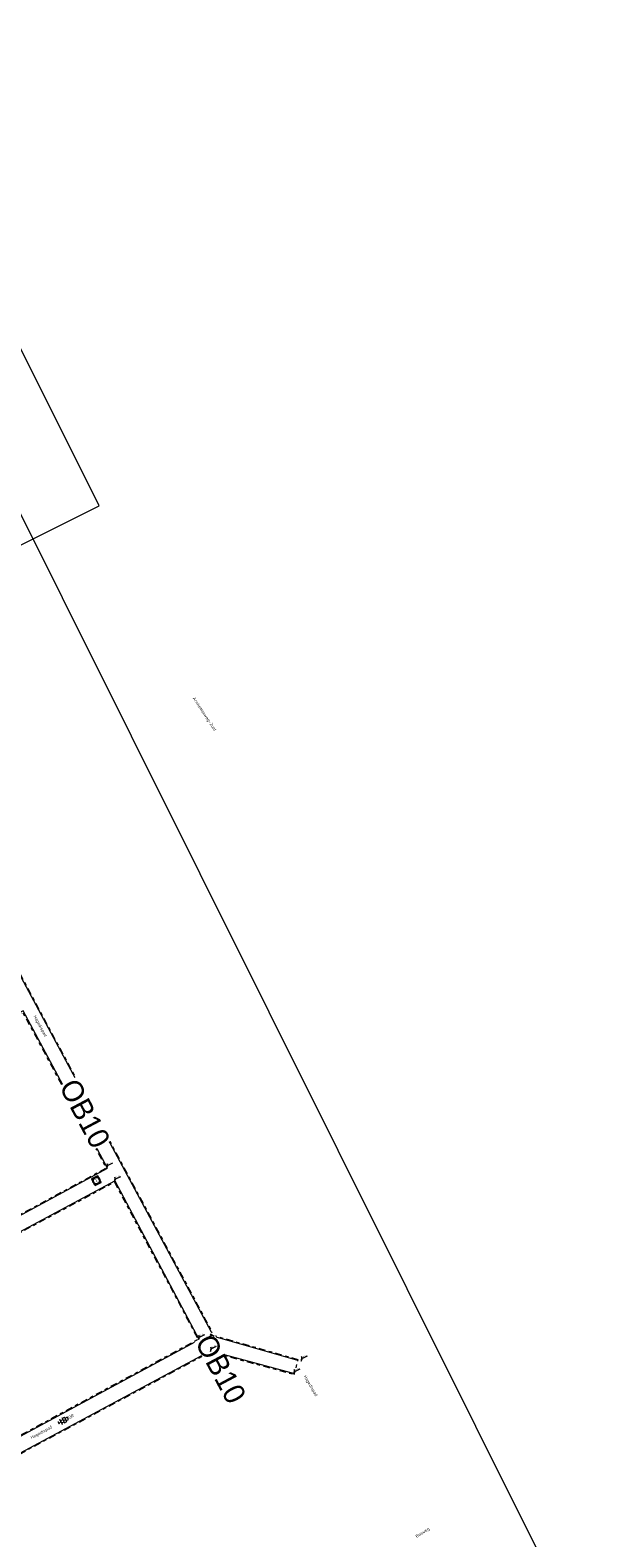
# Model space of a CAD drawing. Header units: metres. Extents: x 155090 to 155676, y 461362 to 461889.
# Tile 89 of 99: x 155369 to 155438, y 461503 to 461681. Entities that reach past the tile are written whole.
import ezdxf
from ezdxf.enums import TextEntityAlignment as Align

# ---------------------------------------------------------------- set-up
doc = ezdxf.new("R2018")
doc.units = ezdxf.units.M
doc.linetypes.add('VH-OPSLUITBAND-SO', pattern=[10, 4, -2, 2, -2])
doc.linetypes.add('XX-HIDDEN', pattern=[4, 2, -2])
doc.layers.get('0').update_dxf_attribs({"lineweight": 18})
for name, color, linetype, lineweight in [('N-WE-RI-OVERIG_RIOOLPUT_INSPECTIE-S-200', 10, 'Continuous', 25), ('N-WE-VH-KANTOPSLUITING-T18', 10, 'Continuous', 18), ('N-WE-VH-KANTOPSLUITING_OPSLUITBAND_100X200-G', 150, 'VH-OPSLUITBAND-SO', 18), ('N-WE-VH-KANTOPSLUITING_VOORKANT_BAND-G', 50, 'Continuous', 18), ('N-WE-VH-MATERIAAL_GRENS-G', 7, 'XX-HIDDEN', 18), ('N-WE-VH-VERHARDING_TEGEL-KLEUR-DUN-S', 7, 'Continuous', 18), ('X-XX-AL-HOOGTELABEL-S', 7, 'Continuous', 18), ('X-XX-AL-T18', 10, 'Continuous', 18)]:
    doc.layers.add(name, color=color, linetype=linetype, lineweight=lineweight)
doc.layers.add('X-XX-AL-HULPLIJN', color=4, linetype='Continuous', lineweight=18, plot=False)
doc.styles.add('NLCS-ISO', font='NLCS-ISO.ttf')
doc.styles.add('NLCS-ISO-M200-T18', font='NLCS-ISO.ttf', dxfattribs={"height": 0.36})

# ---------------------------------------------------------------- blocks, each defined once
blk = doc.blocks.new('*U46')
at = {"lineweight": 9}
for p, q in [((-3.08, 0.75), (-3, 0.75)), ((-3, -0.83), (-3, 0.83)), ((-3, 0), (-1.5, 0)), ((-1.84, 1.5), (-1.5, 1.5)), ((-1.5, -1.6), (-1.5, 1.6)), ((-1.5, 0.75), (0, 0.75)), ((0, -1.78), (0, 1.78)), ((0, 1.5), (1.5, 1.5)), ((0, 0), (1.5, 0)), ((1.5, -1.6), (1.5, 1.6)), ((1.5, 0.75), (3, 0.75)), ((3, -0.83), (3, 0.83)), ((3, 0), (3.39, 0)), ((-3.08, -0.75), (-3, -0.75)), ((-1.84, -1.5), (-1.5, -1.5)), ((-1.5, -0.75), (0, -0.75)), ((0, -1.5), (1.5, -1.5)), ((1.5, -0.75), (3, -0.75))]:
    blk.add_line(p, q, dxfattribs=at)
at = {"style": 'NLCS-ISO'}
blk.add_attdef('FORMAAT', text='', height=1.8, dxfattribs=at).set_placement((-3.18, 0), align=Align.MIDDLE_RIGHT)
blk.add_attdef('KLEUR', text='', height=1.8, dxfattribs=at).set_placement((3.49, 0), align=Align.MIDDLE_LEFT)
blk = doc.blocks.new('*U51')
at = {"lineweight": 30, "flags": 106}
blk.add_attdef('OB', text='', height=0.36, dxfattribs=at).set_placement((0, 0.1), align=Align.BOTTOM_CENTER)
blk = doc.blocks.new('*U15')
at = {"lineweight": 18}
for p, q in [((2.5, 4.5), (0, 0)), ((0, 0), (2.5, 2.1)), ((2.5, 2.1), (2.5, 4.5)), ((8.7, 2.1), (2.5, 2.1))]:
    blk.add_line(p, q, dxfattribs=at)
at = {"lineweight": 18, "style": 'NLCS-ISO'}
blk.add_attdef('...', text='', height=1.8, dxfattribs=at).set_placement((5.6, 1.6), align=Align.BOTTOM_CENTER)
blk = doc.blocks.new('*U250')
at = {"lineweight": 18}
for p, q in [((-8.7, 2.1), (-2.5, 2.1)), ((-2.5, 2.1), (-2.5, 4.5)), ((-2.5, 4.5), (0, 0)), ((0, 0), (-2.5, 2.1))]:
    blk.add_line(p, q, dxfattribs=at)
at = {"lineweight": 18, "style": 'NLCS-ISO'}
blk.add_attdef('...', text='', height=1.8, dxfattribs=at).set_placement((-5.6, 1.6), align=Align.BOTTOM_CENTER)
blk = doc.blocks.new('SRI-PUT_INSPECTIE-SO')
at = {"flags": 128}
blk.add_lwpolyline([(-2, -2), (2, -2), (2, 2), (-2, 2)], close=True, dxfattribs=at)
blk.add_circle((0, 0), 2)
at = {"style": 'NLCS-ISO'}
blk.add_text('I', height=2.5, dxfattribs=at).set_placement((0, -0.01), align=Align.MIDDLE_CENTER)

msp = doc.modelspace()

# ---------------------------------------------------------------- linework, layer by layer
at = {"layer": 'N-WE-VH-KANTOPSLUITING_OPSLUITBAND_100X200-G', "ltscale": 0.2, "flags": 128}
for points in [[(155400.862, 461524.121), (155390.961, 461526.948), (155358.038, 461588.246)], [(155352.103, 461504.492), (155356.464, 461506.784), (155361.713, 461509.646), (155390.507, 461525.063), (155400.396, 461522.395)]]:
    msp.add_lwpolyline(points, dxfattribs=at)
for points in [[(155334.857, 461547.198), (155338.664, 461539.989), (155339.586, 461538.487), (155344.859, 461528.77), (155378.204, 461546.753), (155368.326, 461565.145)], [(155345.639, 461527.124), (155379.147, 461545.089), (155389.046, 461526.531), (155355.716, 461508.553)]]:
    msp.add_lwpolyline(points, close=True, dxfattribs=at)
at = {"layer": 'N-WE-VH-KANTOPSLUITING_VOORKANT_BAND-G', "ltscale": 0.2, "flags": 128}
for points in [[(155400.836, 461524.025), (155390.893, 461526.863), (155357.95, 461588.199)], [(155352.055, 461504.581), (155356.417, 461506.872), (155361.665, 461509.734), (155390.495, 461525.17), (155400.422, 461522.492)]]:
    msp.add_lwpolyline(points, dxfattribs=at)
for points in [[(155334.722, 461547.239), (155338.577, 461539.94), (155339.499, 461538.436), (155344.819, 461528.634), (155378.339, 461546.712), (155368.367, 461565.28)], [(155345.503, 461527.164), (155379.188, 461545.224), (155389.181, 461526.49), (155355.676, 461508.418)]]:
    msp.add_lwpolyline(points, close=True, dxfattribs=at)
at = {"layer": 'N-WE-VH-MATERIAAL_GRENS-G', "ltscale": 0.2, "flags": 128}
msp.add_lwpolyline([(155400.396, 461522.395), (155400.862, 461524.121)], dxfattribs=at)
at = {"layer": 'X-XX-AL-HULPLIJN'}
for points in [[(155163.247, 461517.914), (155377.343, 461624.892), (155304.012, 461771.648), (155089.916, 461664.669)], [(155438.147, 461483.593), (155364.817, 461630.348), (155192.29, 461544.14), (155265.621, 461397.385)]]:
    msp.add_lwpolyline(points, close=True, dxfattribs=at)

# ---------------------------------------------------------------- block references
at = {"layer": 'N-WE-RI-OVERIG_RIOOLPUT_INSPECTIE-S-200', "xscale": 0.2, "yscale": 0.2, "zscale": 0.2, "rotation": 26.55025936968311}
msp.add_blockref('SRI-PUT_INSPECTIE-SO', (155377.035, 461545.249), dxfattribs=at)
at = {"layer": 'N-WE-VH-KANTOPSLUITING-T18'}
ref = msp.add_blockref('*U51', (155374.711, 461557.512), dxfattribs=dict(at, xscale=0.75, yscale=0.75, zscale=0.75, rotation=298.0131778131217))
lines = msp.add_mtext('OB10', dxfattribs={"layer": '0', "insert": (155374.777, 461557.548), "char_height": 2.5, "attachment_point": 1, "rotation": 298.01318, "bg_fill": 3, "box_fill_scale": 1, "bg_fill_color": 256, "bg_fill_transparency": 0})
ref.add_attrib('OB', '', (155374.777, 461557.548), dxfattribs={"flags": 54}).embed_mtext(lines)
ref = msp.add_blockref('*U51', (155390.755, 461527.363), dxfattribs=dict(at, xscale=0.75, yscale=0.75, zscale=0.75, rotation=298.0131778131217))
lines = msp.add_mtext('OB10', dxfattribs={"layer": '0', "insert": (155390.821, 461527.398), "char_height": 2.5, "attachment_point": 1, "rotation": 298.01318, "bg_fill": 3, "box_fill_scale": 1, "bg_fill_color": 256, "bg_fill_transparency": 0})
ref.add_attrib('OB', '', (155390.821, 461527.398), dxfattribs={"flags": 54}).embed_mtext(lines)
at = {"layer": 'N-WE-VH-VERHARDING_TEGEL-KLEUR-DUN-S'}
ref = msp.add_blockref('*U46', (155373.137, 461516.941), dxfattribs=dict(at, xscale=0.2000000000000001, yscale=0.2000000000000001, zscale=0.2000000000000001, rotation=28.2))
ref.add_attrib('KLEUR', 'GR', dxfattribs={"layer": '0', "height": 0.36, "rotation": 28.2, "style": 'NLCS-ISO'}).set_placement((155373.753, 461517.271), align=Align.MIDDLE_LEFT)
at = {"layer": 'X-XX-AL-HOOGTELABEL-S', "xscale": 0.1, "yscale": 0.1, "zscale": 0.1, "rotation": 26.55025936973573}
for name, p, values in [('*U15', (155378.265, 461546.725), {'...': '+6.14'}), ('*U15', (155379.174, 461545.137), {'...': '+6.18'}), ('*U15', (155389.101, 461526.504), {'...': '+6.23'}), ('*U250', (155390.936, 461526.9), {'...': '+6.25'}), ('*U15', (155390.503, 461525.112), {'...': '+6.22'}), ('*U15', (155400.358, 461522.449), {'...': '+6.30'}), ('*U15', (155401.222, 461523.975), {'...': '+6.30'})]:
    msp.add_blockref(name, p, dxfattribs=at).add_auto_attribs(values)

# ---------------------------------------------------------------- texts
at = {"layer": 'X-XX-AL-T18', "style": 'NLCS-ISO-M200-T18'}
for s, rotation, p in [('Arnhemseweg-Zuid', 303.4, (155389.752, 461600.302)), ('Hagedispad', 298.5, (155370.36, 461563.487)), ('Hagedispad', 300.2, (155402.309, 461521.035)), ('Hagedispad', 28.2, (155370.548, 461515.532)), ('Bosweg', 33.2, (155415.574, 461503.702))]:
    msp.add_text(s, height=0.36, rotation=rotation, dxfattribs=at).set_placement(p, align=Align.MIDDLE)

doc.saveas('drawing.dxf')
